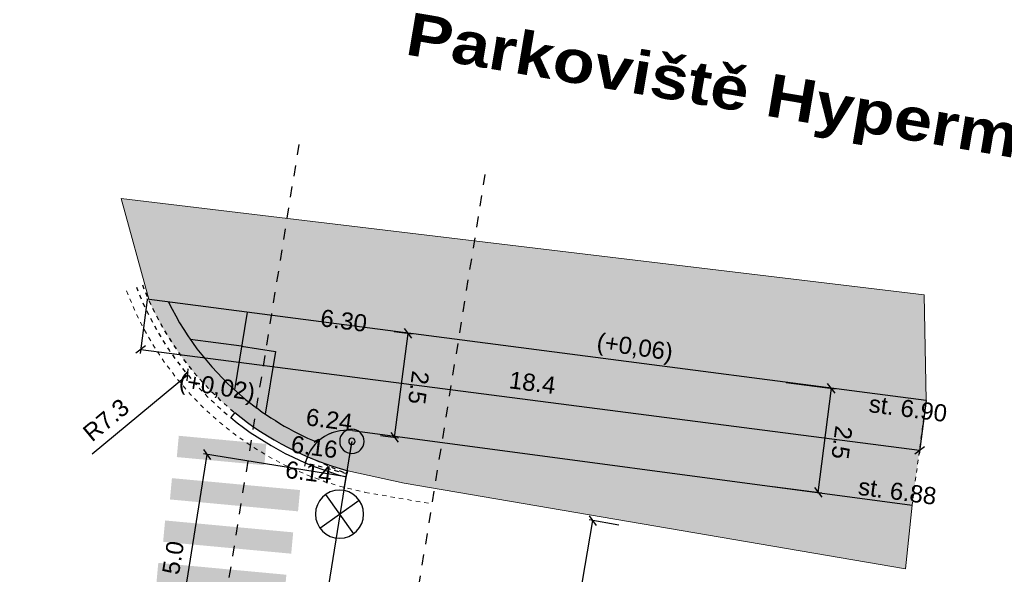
# Model space of a CAD drawing. Extents: x -698823 to -696424, y -1038555 to -1037403.
# Tile 39 of 42: x -696610 to -696587, y -1037929 to -1037916. Entities that reach past the tile are written whole.
import ezdxf
from ezdxf.enums import TextEntityAlignment as Align

# ---------------------------------------------------------------- set-up
doc = ezdxf.new("R2010")
doc.units = 0
doc.linetypes.add('ČÁRKOVANÁ10-10', pattern=[0.2, 0.1, -0.1])
doc.linetypes.add('ČÁRKOVANÁ25-25', pattern=[0.5, 0.25, -0.25])
for name, color, linetype, lineweight in [('1-Koty 250', 7, 'Continuous', 25), ('1-Návrh', 1, 'Continuous', 30), ('1-návrh-parková obruba', 22, 'Continuous', 30), ('1-návrh-parková obruba-převýšená', 142, 'Continuous', 30), ('1-návrh-stávající obruby', 21, 'ČÁRKOVANÁ10-10', 30), ('1-návrh-varovný pás', 34, 'Continuous', 30), ('1-návrh-zakončení na stav', 1, 'ČÁRKOVANÁ10-10', 15), ('1-popis 250', 7, 'Continuous', 30), ('1-rampy', 12, 'ČÁRKOVANÁ10-10', 25), ('1-VDZ', 150, 'Continuous', 30), ('1-řezy', 7, 'ČÁRKOVANÁ25-25', 30), ('1-šrafy-chodník', 41, 'Continuous', 5), ('1-šrafy-varovné pásy', 43, 'Continuous', 5), ('1-šrafy-zeleň', 71, 'Continuous', 5), ('2-rozhled- přechody', 94, 'ČÁRKOVANÁ10-10', 5), ('2-VO', 6, 'Continuous', 30), ('2-výšky', 5, 'Continuous', 30)]:
    doc.layers.add(name, color=color, linetype=linetype, lineweight=lineweight)
doc.styles.add('arial', font='arial.ttf')
doc.styles.add('arial black', font='txt')
doc.styles.get("Standard").update_dxf_attribs({"font": 'arial.ttf'})
doc.linetypes.add('VEŘEJNÉ_OSVĚTLENÍ', pattern='A,12.7,-5.08,["VO",Standard,S=2.54,R=0,X=-2.54,Y=-1.27],-5.08', length=22.86)
doc.dimstyles.new('250', dxfattribs={"dimtxt": 0.4, "dimasz": 0.2, "dimexe": 0.09, "dimexo": 0, "dimgap": 0.2, "dimtad": 1, "dimdec": 1, "dimrnd": 0.01, "dimzin": 0, "dimdsep": 46, "dimtxsty": 'arial', "dimblk1": 'OBLIQUE', "dimblk2": 'OBLIQUE', "dimsah": 1, "dimcen": 0, "dimclrd": 256, "dimclre": 256, "dimclrt": 256, "dimazin": 0, "dimtfac": 1, "dimtdec": 1, "dimtofl": 0, "dimtmove": 0, "dimatfit": 3, "dimldrblk": 'OBLIQUE', "dimfxl": 1, "dimtolj": 1, "dimtzin": 0, "dimlwd": -1, "dimlwe": -1, "dimarcsym": 0})

# ---------------------------------------------------------------- blocks, each defined once
blk = doc.blocks.new('_OBLIQUE')
at = {"color": 0, "linetype": 'ByBlock'}
blk.add_line((-0.5, -0.5), (0.5, 0.5), dxfattribs=at)
blk = doc.blocks.new('*D138')
at = {"layer": '1-Koty 250'}
for p, q in [((-696606.874, -1037930.674), (-696606.076, -1037925.724)), ((-696602.83, -1037926.247), (-696606.165, -1037925.709)), ((-696607.577, -1037930.561), (-696606.785, -1037930.689))]:
    blk.add_line(p, q, dxfattribs=at)
at = {"layer": '1-Koty 250', "xscale": 0.2, "yscale": 0.2, "zscale": 0.2}
for p, rotation in [((-696606.076, -1037925.724), 80.83927996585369), ((-696606.874, -1037930.674), 260.8392799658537)]:
    blk.add_blockref('_OBLIQUE', p, dxfattribs=dict(at, rotation=rotation))
at = {"layer": '1-Koty 250', "insert": (-696606.874, -1037928.135), "char_height": 0.4, "attachment_point": 5, "rotation": 80.8393, "style": 'arial'}
blk.add_mtext('\\A1;5.0', dxfattribs=at)
blk = doc.blocks.new('LA')
at = {"linetype": 'Continuous'}
for p, q in [((-0.265, 1.415), (0.265, 0.885)), ((-0.265, 0.885), (0.265, 1.415)), ((0, 0), (0, 0.775))]:
    blk.add_line(p, q, dxfattribs=at)
for centre, radius in [((0, 1.15), 0.375), ((0, 0), 0.19), ((0, 0), 0.05)]:
    blk.add_circle(centre, radius, dxfattribs=at)
blk = doc.blocks.new('*D192')
at = {"layer": '1-Koty 250'}
blk.add_line((-696599.336, -1037932.025), (-696599.076, -1037934.23), dxfattribs=at)
at = {"layer": '1-Koty 250', "xscale": 0.2, "yscale": 0.2, "zscale": 0.2, "rotation": 276.7163200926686}
blk.add_blockref('_OBLIQUE', (-696599.076, -1037934.23), dxfattribs=at)
at = {"layer": '1-Koty 250', "insert": (-696598.828, -1037932.882), "char_height": 0.4, "attachment_point": 5, "rotation": 276.7163, "style": 'arial'}
blk.add_mtext('\\A1;R10.0', dxfattribs=at)
blk = doc.blocks.new('*D194')
at = {"layer": '1-Koty 250'}
blk.add_line((-696608.767, -1037925.709), (-696606.536, -1037923.861), dxfattribs=at)
at = {"layer": '1-Koty 250', "xscale": 0.2, "yscale": 0.2, "zscale": 0.2, "rotation": 39.63976318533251}
blk.add_blockref('_OBLIQUE', (-696606.536, -1037923.861), dxfattribs=at)
at = {"layer": '1-Koty 250', "insert": (-696608.443, -1037924.916), "char_height": 0.4, "attachment_point": 5, "rotation": 39.6398, "style": 'arial'}
blk.add_mtext('\\A1;R7.3', dxfattribs=at)
blk = doc.blocks.new('*D195')
at = {"layer": '1-Koty 250'}
for p, q in [((-696607.482, -1037922.106), (-696607.644, -1037923.36)), ((-696607.632, -1037923.27), (-696589.427, -1037925.624)), ((-696589.276, -1037924.46), (-696589.438, -1037925.713))]:
    blk.add_line(p, q, dxfattribs=at)
at = {"layer": '1-Koty 250', "xscale": 0.2, "yscale": 0.2, "zscale": 0.2}
for p, rotation in [((-696607.632, -1037923.27), 172.6349894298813), ((-696589.427, -1037925.624), 352.6349894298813)]:
    blk.add_blockref('_OBLIQUE', p, dxfattribs=dict(at, rotation=rotation))
at = {"layer": '1-Koty 250', "insert": (-696598.478, -1037924.046), "char_height": 0.4, "attachment_point": 5, "rotation": 352.635, "style": 'arial'}
blk.add_mtext('\\A1;18.4', dxfattribs=at)
blk = doc.blocks.new('*D196')
at = {"layer": '1-Koty 250'}
for p, q in [((-696592.543, -1037924.041), (-696591.4, -1037924.187)), ((-696591.801, -1037926.609), (-696591.49, -1037924.176)), ((-696592.855, -1037926.474), (-696591.712, -1037926.621))]:
    blk.add_line(p, q, dxfattribs=at)
at = {"layer": '1-Koty 250', "xscale": 0.2, "yscale": 0.2, "zscale": 0.2}
for p, rotation in [((-696591.49, -1037924.176), 82.69424046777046), ((-696591.801, -1037926.609), 262.6942404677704)]:
    blk.add_blockref('_OBLIQUE', p, dxfattribs=dict(at, rotation=rotation))
at = {"layer": '1-Koty 250', "insert": (-696591.245, -1037925.444), "char_height": 0.4, "attachment_point": 5, "rotation": 262.6942, "style": 'arial'}
blk.add_mtext('\\A1;2.5', dxfattribs=at)
blk = doc.blocks.new('*D197')
at = {"layer": '1-Koty 250'}
for p, q in [((-696601.71, -1037922.848), (-696601.289, -1037922.904)), ((-696601.699, -1037925.324), (-696601.379, -1037922.892)), ((-696602.03, -1037925.28), (-696601.609, -1037925.335))]:
    blk.add_line(p, q, dxfattribs=at)
at = {"layer": '1-Koty 250', "xscale": 0.2, "yscale": 0.2, "zscale": 0.2}
for p, rotation in [((-696601.379, -1037922.892), 82.50143283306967), ((-696601.699, -1037925.324), 262.5014328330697)]:
    blk.add_blockref('_OBLIQUE', p, dxfattribs=dict(at, rotation=rotation))
at = {"layer": '1-Koty 250', "insert": (-696601.138, -1037924.161), "char_height": 0.4, "attachment_point": 5, "rotation": 262.5014, "style": 'arial'}
blk.add_mtext('\\A1;2.5', dxfattribs=at)
blk = doc.blocks.new('*D198')
at = {"layer": '1-Koty 250'}
for p, q in [((-696597.776, -1037931.449), (-696597.063, -1037927.268)), ((-696596.459, -1037927.371), (-696597.152, -1037927.253)), ((-696597.172, -1037931.552), (-696597.865, -1037931.434))]:
    blk.add_line(p, q, dxfattribs=at)
at = {"layer": '1-Koty 250', "xscale": 0.2, "yscale": 0.2, "zscale": 0.2}
for p, rotation in [((-696597.063, -1037927.268), 80.32407609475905), ((-696597.776, -1037931.449), 260.3240760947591)]:
    blk.add_blockref('_OBLIQUE', p, dxfattribs=dict(at, rotation=rotation))
at = {"layer": '1-Koty 250', "insert": (-696597.818, -1037929.291), "char_height": 0.4, "attachment_point": 5, "rotation": 80.3241, "style": 'arial'}
blk.add_mtext('\\A1;4.25', dxfattribs=at)

msp = doc.modelspace()

# ---------------------------------------------------------------- hatches: boundary and pattern name
at = {"layer": '1-šrafy-chodník'}
for points in [[(-696589.603, -1037926.908), (-696589.276, -1037924.46), (-696605.146, -1037922.398), (-696605.274, -1037923.188), (-696604.484, -1037923.316), (-696604.72, -1037924.779, 0.051239), (-696603.508, -1037925.435, -0.228362), (-696602.683, -1037925.165)], [(-696605.274, -1037923.188), (-696606.474, -1037923.032, 0.058413), (-696605.439, -1037924.213)]]:
    msp.add_hatch(color=256, dxfattribs=at).paths.add_polyline_path(points)
at = {"layer": '1-šrafy-varovné pásy'}
h = msp.add_hatch(color=256, dxfattribs=at)
edge = h.paths.add_edge_path()
edge.add_arc((-696602.815, -1037926.156), 1, 133.8618, 157.4113)
edge.add_arc((-696600.92, -1037919.209), 7.143, 203.8644, 246.762, ccw=False)
edge.add_line((-696607.452, -1037922.099), (-696606.983, -1037922.159))
edge.add_arc((-696600.92, -1037919.209), 6.743, 205.9518, 247.4312)
for points in [[(-696605.146, -1037922.398), (-696606.983, -1037922.159, 0.037515), (-696606.474, -1037923.032), (-696605.274, -1037923.188)], [(-696604.484, -1037923.316), (-696605.274, -1037923.188), (-696605.439, -1037924.213, 0.012566), (-696605.182, -1037924.434, 0.021387), (-696604.72, -1037924.779)]]:
    msp.add_hatch(color=256, dxfattribs=at).paths.add_polyline_path(points)
at = {"layer": '1-šrafy-zeleň'}
msp.add_hatch(color=256, dxfattribs=at).paths.add_polyline_path([(-696589.276, -1037924.46), (-696607.44, -1037922.09), (-696608.087, -1037919.739), (-696589.318, -1037921.993)])
h = msp.add_hatch(color=256, dxfattribs=at)
edge = h.paths.add_edge_path()
edge.add_line((-696589.603, -1037926.908), (-696589.76, -1037928.392))
edge.add_line((-696589.76, -1037928.392), (-696601.472, -1037926.389))
edge.add_line((-696601.472, -1037926.389), (-696602.79, -1037926.102))
edge.add_arc((-696600.92, -1037919.209), 7.143, 246.762, 254.8204, ccw=False)
edge.add_arc((-696602.815, -1037926.156), 1, 82.4074, 157.4113, ccw=False)
edge.add_line((-696602.683, -1037925.165), (-696589.603, -1037926.908))
at = {"layer": '2-rozhled- přechody'}
h = msp.add_hatch(dxfattribs=at)
h.set_pattern_fill('ANSI31', color=256, scale=30, angle=90, style=0)
h.paths.add_polyline_path([(-696604.569, -1037930.751), (-696604.728, -1037931.738), (-696554.804, -1037936.204), (-696606.549, -1037923.718)])

# ---------------------------------------------------------------- linework, layer by layer
at = {"layer": '1-Návrh'}
for p, q in [((-696605.435, -1037924.744), (-696605.53, -1037924.86)), ((-696603.786, -1037925.917), (-696603.726, -1037925.777)), ((-696602.83, -1037926.247), (-696602.79, -1037926.102))]:
    msp.add_line(p, q, dxfattribs=at)
for radius in [7.293, 7.143]:
    msp.add_arc((-696600.92, -1037919.209), radius, 230.7974, 254.8204, dxfattribs=at)
at = {"layer": '1-návrh-parková obruba'}
msp.add_line((-696602.683, -1037925.165), (-696589.603, -1037926.908), dxfattribs=at)
msp.add_arc((-696602.815, -1037926.156), 1, 82.4074, 170.8393, dxfattribs=at)
at = {"layer": '1-návrh-parková obruba-převýšená'}
msp.add_lwpolyline([(-696589.276, -1037924.46), (-696607.486, -1037922.094)], dxfattribs=at)
at = {"layer": '1-návrh-stávající obruby', "lineweight": 15}
msp.add_line((-696600.906, -1037926.862), (-696602.392, -1037926.606), dxfattribs=at)
msp.add_arc((-696600.92, -1037919.209), 7.543, 200.8877, 258.7179, dxfattribs=at)
at = {"layer": '1-návrh-stávající obruby'}
for radius, end in [(7.293, 230.7955), (7.143, 230.7974)]:
    msp.add_arc((-696600.92, -1037919.209), radius, 200.8877, end, dxfattribs=at)
at = {"layer": '1-návrh-varovný pás'}
for p, q in [((-696605.146, -1037922.398), (-696605.439, -1037924.213)), ((-696605.274, -1037923.188), (-696604.484, -1037923.316)), ((-696604.484, -1037923.316), (-696604.72, -1037924.779))]:
    msp.add_line(p, q, dxfattribs=at)
msp.add_lwpolyline([(-696605.274, -1037923.188), (-696606.474, -1037923.032)], dxfattribs=at)
for start, end in [(205.9518, 230.7974), (230.7974, 247.4312)]:
    msp.add_arc((-696600.92, -1037919.209), 6.743, start, end, dxfattribs=at)
at = {"layer": '1-návrh-zakončení na stav'}
msp.add_line((-696589.276, -1037924.46), (-696589.603, -1037926.908), dxfattribs=at)
at = {"layer": '1-rampy'}
msp.add_lwpolyline([(-696603.726, -1037925.777), (-696602.81, -1037926.175), (-696603.786, -1037925.917)], dxfattribs=at)
at = {"layer": '1-VDZ', "const_width": 0.5}
for points in [[(-696604.72, -1037925.724), (-696606.766, -1037925.534)], [(-696603.932, -1037926.802), (-696606.926, -1037926.524)], [(-696604.092, -1037927.791), (-696607.086, -1037927.513)], [(-696604.251, -1037928.781), (-696607.245, -1037928.503)]]:
    msp.add_lwpolyline(points, dxfattribs=at)
at = {"layer": '1-řezy'}
for p, q in [((-696608.985, -1037949.821), (-696603.899, -1037918.284)), ((-696604.633, -1037950.522), (-696599.554, -1037919.024))]:
    msp.add_line(p, q, dxfattribs=at)
at = {"layer": '1-šrafy-zeleň'}
msp.add_lwpolyline([(-696589.276, -1037924.46), (-696607.44, -1037922.09), (-696608.087, -1037919.739), (-696589.318, -1037921.993)], close=True, dxfattribs=at)
msp.add_lwpolyline([(-696589.603, -1037926.908), (-696589.76, -1037928.392), (-696601.472, -1037926.389), (-696602.79, -1037926.102, -0.035176), (-696603.738, -1037925.772, -0.339473), (-696602.683, -1037925.165)], format="xyb", close=True, dxfattribs=at)
at = {"layer": '2-VO', "linetype": 'VEŘEJNÉ_OSVĚTLENÍ', "ltscale": 0.05}
msp.add_lwpolyline([(-696602.702, -1037925.433), (-696605.163, -1037940.721), (-696609.641, -1037939.632), (-696610.462, -1037940.417)], dxfattribs=at)

# ---------------------------------------------------------------- block references
at = {"layer": '2-VO', "xscale": -1.5, "yscale": 1.5, "zscale": 1.5, "rotation": 170.3736147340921}
msp.add_blockref('LA', (-696602.697, -1037925.416), dxfattribs=at)

# ---------------------------------------------------------------- texts
at = {"layer": '1-popis 250', "style": 'arial black'}
msp.add_text('Parkoviště Hypermarket', height=1, rotation=350.3502, dxfattribs=at).set_placement((-696592.386, -1037917.518), align=Align.MIDDLE)
at = {"layer": '2-výšky', "linetype": 'ByBlock', "style": 'arial'}
for s, rotation, p in [('6.30', 352.5341, (-696602.912, -1037922.792)), ('(+0,06)', 351.6843, (-696596.109, -1037923.402)), ('(+0,02)', 350.6578, (-696605.877, -1037924.328)), ('st. 6.90', 352.5341, (-696589.723, -1037924.847)), ('6.24', 352.5341, (-696603.251, -1037925.107)), ('6.16', 352.5341, (-696603.6, -1037925.743)), ('6.14', 352.5341, (-696603.733, -1037926.335)), ('st. 6.88', 352.5341, (-696589.972, -1037926.781))]:
    msp.add_text(s, height=0.4, rotation=rotation, dxfattribs=at).set_placement(p, align=Align.CENTER)

# ---------------------------------------------------------------- dimensions: what is measured, and where the dimension line sits
at = {"layer": '1-Koty 250'}
for center, mpoint, picture, middle in [((-696600.92, -1037919.209), (-696606.536, -1037923.861), '*D194', (-696608.185, -1037925.227)), ((-696600.246, -1037924.299), (-696599.076, -1037934.23), '*D192', (-696599.229, -1037932.929))]:
    dim = msp.add_radius_dim(center=center, mpoint=mpoint, dimstyle='250', dxfattribs=at)
    dim.commit()
    dim.dimension.update_dxf_attribs({"geometry": picture, "text_midpoint": middle, "dimtype": 164})
for p1, p2, distance, picture, middle in [((-696607.482, -1037922.106), (-696589.276, -1037924.46), -1.174, '*D195', (-696598.478, -1037924.046)), ((-696602.03, -1037925.28), (-696601.71, -1037922.848), -0.334, '*D197', (-696601.138, -1037924.161)), ((-696592.855, -1037926.474), (-696592.543, -1037924.041), -1.062, '*D196', (-696591.245, -1037925.444))]:
    dim = msp.add_aligned_dim(p1=p1, p2=p2, distance=distance, dimstyle='250', dxfattribs=at)
    dim.commit()
    dim.dimension.update_dxf_attribs({"geometry": picture, "text_midpoint": middle})
dim = msp.add_linear_dim(base=(-696606.076, -1037925.724), p1=(-696607.577, -1037930.561), p2=(-696602.83, -1037926.247), angle=80.8393, dimstyle='250', override={"dimtmove": 1}, dxfattribs=at)
dim.commit()
dim.dimension.update_dxf_attribs({"geometry": '*D138', "text_midpoint": (-696606.874, -1037928.135)})
dim = msp.add_aligned_dim(p1=(-696597.172, -1037931.552), p2=(-696596.459, -1037927.371), distance=0.613, text='4.25', dimstyle='250', override={"dimdec": 2}, dxfattribs=at)
dim.commit()
dim.dimension.update_dxf_attribs({"geometry": '*D198', "text_midpoint": (-696597.818, -1037929.291)})

doc.saveas('drawing.dxf')
